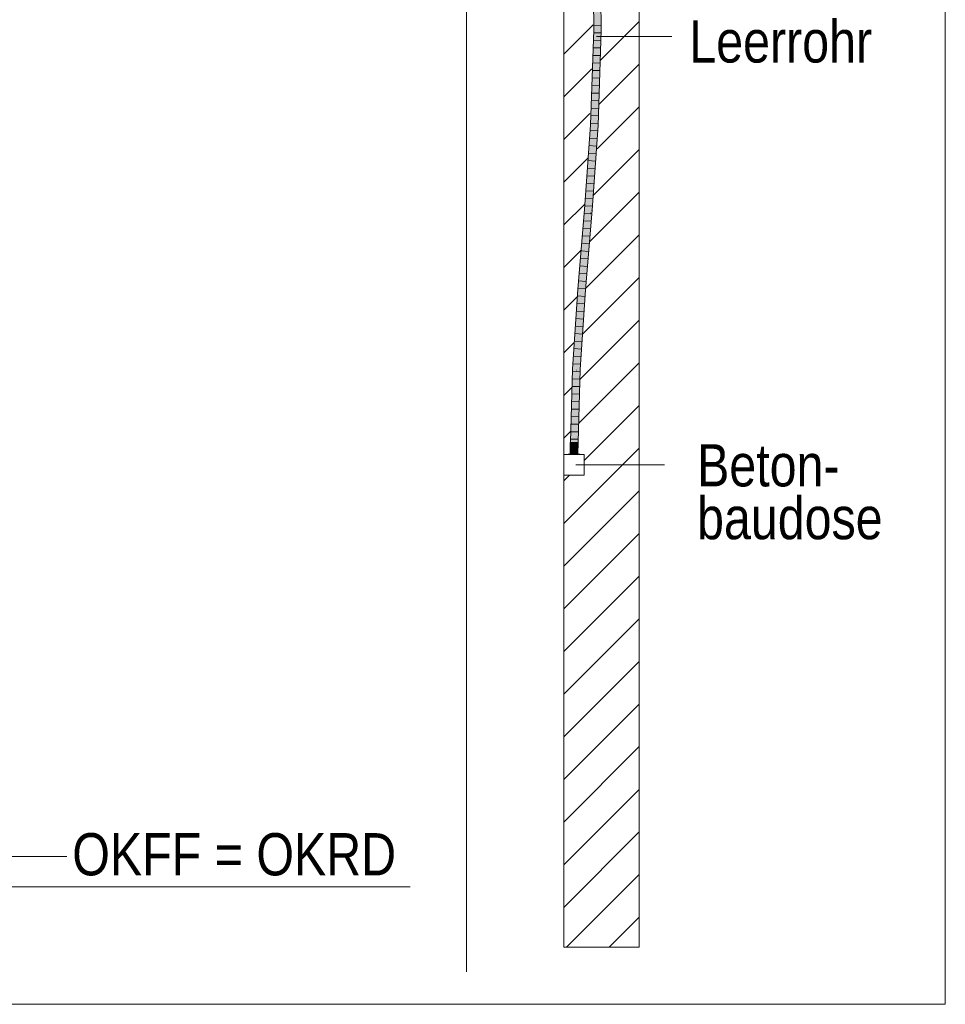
# Model space of a CAD drawing. Extents: x -620 to 300, y 62 to 1162.
# Tile 239 of 256: x 158 to 188, y 928 to 961. Entities that reach past the tile are written whole.
import ezdxf
from ezdxf.lldxf.tags import DXFTag

# ---------------------------------------------------------------- set-up
doc = ezdxf.new("R2010")
doc.units = 0
doc.layers.get('0').update_dxf_attribs({"lineweight": 13})
for name, color, linetype, lineweight, true_color in [('E_Betonbaudose', 1, 'Continuous', 13, 0xff0000), ('E_Detail_Beschriftung', 7, 'Continuous', 13, 0x009900), ('E_Detail_Wandschraffur', 7, 'Continuous', 5, 0xc0c0c0), ('E_Leerrohr 25-A06G955E8I', 7, 'Continuous', 9, 0xff8000), ('E_Leerrohr 25-Shading', 7, 'Continuous', 9, 0xff8000)]:
    doc.layers.add(name, color=color, linetype=linetype, lineweight=lineweight, true_color=true_color)
doc.layers.add('E_Detail_Linie_Text_Bem', color=7, linetype='Continuous', lineweight=13)
doc.styles.get("Standard").update_dxf_attribs({"font": 'ARIALN.TTF'})
tags = doc.linetypes.add('fein_strichliert', pattern=[4, 1, -2, 1]).pattern_tags.tags
tags[8:9] = [DXFTag(74, 4), DXFTag(75, 0), DXFTag(340, '0'), DXFTag(46, 0.0), DXFTag(50, 0.0), DXFTag(44, 0.0), DXFTag(45, 0.0)]
tags[6:7] = [DXFTag(74, 4), DXFTag(75, 0), DXFTag(340, '0'), DXFTag(46, 0.0), DXFTag(50, 0.0), DXFTag(44, 0.0), DXFTag(45, 0.0)]
tags[4:5] = [DXFTag(74, 4), DXFTag(75, 0), DXFTag(340, '0'), DXFTag(46, 0.0), DXFTag(50, 0.0), DXFTag(44, 0.0), DXFTag(45, 0.0)]
tags = doc.linetypes.add('fein_strichliert-A06G955H8I', pattern=[4, 1, -2, 1]).pattern_tags.tags
tags[8:9] = [DXFTag(74, 4), DXFTag(75, 0), DXFTag(340, '0'), DXFTag(46, 0.0), DXFTag(50, 0.0), DXFTag(44, 0.0), DXFTag(45, 0.0)]
tags[6:7] = [DXFTag(74, 4), DXFTag(75, 0), DXFTag(340, '0'), DXFTag(46, 0.0), DXFTag(50, 0.0), DXFTag(44, 0.0), DXFTag(45, 0.0)]
tags[4:5] = [DXFTag(74, 4), DXFTag(75, 0), DXFTag(340, '0'), DXFTag(46, 0.0), DXFTag(50, 0.0), DXFTag(44, 0.0), DXFTag(45, 0.0)]
tags = doc.linetypes.add('STRICHPUNKT2-A06G955F8I', pattern=[12.7, 6.35, -3.175, 0, -3.175]).pattern_tags.tags
tags[10:11] = [DXFTag(74, 4), DXFTag(75, 0), DXFTag(340, '0'), DXFTag(46, 0.0), DXFTag(50, 0.0), DXFTag(44, 0.0), DXFTag(45, 0.0)]
tags[8:9] = [DXFTag(74, 4), DXFTag(75, 0), DXFTag(340, '0'), DXFTag(46, 0.0), DXFTag(50, 0.0), DXFTag(44, 0.0), DXFTag(45, 0.0)]
tags[6:7] = [DXFTag(74, 4), DXFTag(75, 0), DXFTag(340, '0'), DXFTag(46, 0.0), DXFTag(50, 0.0), DXFTag(44, 0.0), DXFTag(45, 0.0)]
tags[4:5] = [DXFTag(74, 4), DXFTag(75, 0), DXFTag(340, '0'), DXFTag(46, 0.0), DXFTag(50, 0.0), DXFTag(44, 0.0), DXFTag(45, 0.0)]

# ---------------------------------------------------------------- blocks, each defined once
blk = doc.blocks.new('Shading-A06G94V18I', base_point=(243.334, 864.505))
at = {"layer": 'E_Leerrohr 25-Shading', "color": 43, "true_color": 0xd7ab7f}
for points in [[(176.633, 964.197), (176.677, 960.544), (176.656, 964.197), (176.68, 960.544)], [(176.656, 964.197), (176.68, 960.544), (176.67, 964.197), (176.697, 960.544)], [(176.697, 960.544), (176.714, 960.544), (176.67, 964.197)], [(176.891, 960.542), (176.927, 960.542), (176.846, 964.2), (176.883, 964.201)], [(176.68, 960.544), (176.677, 960.544), (176.616, 958.617), (176.611, 958.617)], [(176.672, 960.031), (176.68, 960.544), (176.645, 959.488)], [(176.648, 958.628), (176.714, 960.544), (176.659, 959.303)], [(176.714, 960.544), (176.697, 960.544), (176.659, 959.303), (176.672, 960.031)], [(176.697, 960.544), (176.68, 960.544), (176.672, 960.031)], [(176.851, 958.779), (176.891, 960.542), (176.83, 958.78), (176.83, 958.781)], [(176.927, 960.542), (176.891, 960.542), (176.867, 958.778), (176.851, 958.779)], [(176.659, 959.303), (176.672, 960.031), (176.576, 957.409), (176.645, 959.488)], [(176.576, 957.399), (176.648, 958.628), (176.576, 957.409), (176.659, 959.303)], [(176.611, 958.617), (176.569, 957.399), (176.616, 958.617), (176.576, 957.399)], [(176.648, 958.628), (176.576, 957.399), (176.596, 957.398)], [(176.596, 957.398), (176.606, 957.397), (176.648, 958.628)], [(176.83, 958.781), (176.782, 957.388), (176.792, 957.388)], [(176.819, 957.386), (176.851, 958.779), (176.792, 957.388), (176.83, 958.78)], [(176.851, 958.779), (176.819, 957.386), (176.867, 958.778)], [(176.569, 957.399), (176.373, 954.589), (176.576, 957.399), (176.397, 954.587)], [(176.606, 957.397), (176.436, 955.197), (176.409, 954.586), (176.397, 954.587)], [(176.606, 957.397), (176.514, 956.433), (176.436, 955.197)], [(176.576, 957.399), (176.514, 956.433), (176.596, 957.398)], [(176.514, 956.433), (176.606, 957.397), (176.596, 957.398)], [(176.782, 957.388), (176.585, 954.573), (176.792, 957.388), (176.594, 954.572)], [(176.594, 954.572), (176.622, 954.57), (176.792, 957.388), (176.819, 957.386)], [(176.189, 951.941), (176.347, 954.224), (176.213, 952.673), (176.357, 954.401)], [(176.286, 953.114), (176.397, 954.587), (176.347, 954.224), (176.373, 954.589)], [(176.409, 954.586), (176.397, 954.587), (176.286, 953.114)], [(176.347, 954.224), (176.373, 954.589), (176.357, 954.401)], [(176.499, 953.101), (176.568, 954.272), (176.388, 951.926), (176.365, 951.928)], [(176.429, 952.67), (176.568, 954.272), (176.454, 953.001), (176.585, 954.573)], [(176.622, 954.57), (176.594, 954.572), (176.499, 953.101), (176.568, 954.272)], [(176.594, 954.572), (176.585, 954.573), (176.568, 954.272)], [(176.286, 953.114), (176.286, 953.114), (176.189, 951.941), (176.347, 954.224)], [(176.365, 951.928), (176.429, 952.67), (176.454, 953.001)], [(176.388, 951.926), (176.401, 951.925), (176.499, 953.101)], [(176.213, 952.673), (176.152, 951.944), (176.17, 951.942)], [(176.189, 951.941), (176.213, 952.673), (176.17, 951.942)], [(176.148, 951.882), (175.972, 949.294), (176.06, 950.039), (176.009, 949.293)], [(176.17, 951.942), (176.152, 951.944), (176.06, 950.039), (176.148, 951.882)], [(176.17, 951.942), (176.06, 950.039), (176.125, 950.997)], [(176.189, 951.941), (176.17, 951.942), (176.125, 950.997)], [(176.365, 951.928), (176.185, 949.284), (176.388, 951.926)], [(176.185, 949.284), (176.222, 949.283), (176.388, 951.926), (176.401, 951.925)], [(175.972, 949.294), (175.898, 946.473), (176.009, 949.293), (175.986, 948.437)], [(176.185, 949.284), (176.125, 946.974), (176.222, 949.283), (176.213, 948.938)], [(176.125, 946.974), (176.111, 946.473), (176.213, 948.938), (176.148, 946.473)], [(175.898, 946.473), (175.935, 946.473), (175.986, 948.437)]]:
    blk.add_solid(points, dxfattribs=at)
at = {"layer": 'E_Leerrohr 25-Shading', "color": 31, "true_color": 0xfabd7f}
for points in [[(176.714, 960.544), (176.802, 960.543), (176.67, 964.197), (176.758, 964.199)], [(176.802, 960.543), (176.891, 960.542), (176.758, 964.199), (176.846, 964.2)], [(176.737, 959.095), (176.714, 960.544), (176.701, 958.627), (176.648, 958.628)], [(176.802, 960.543), (176.714, 960.544), (176.765, 959.459), (176.737, 959.095)], [(176.802, 960.543), (176.742, 958.785), (176.891, 960.542), (176.83, 958.781)], [(176.737, 959.095), (176.742, 958.785), (176.765, 959.459)], [(176.734, 958.627), (176.742, 958.785), (176.701, 958.627), (176.737, 959.095)], [(176.734, 958.627), (176.648, 958.628), (176.651, 957.395), (176.606, 957.397)], [(176.734, 958.627), (176.651, 957.395), (176.695, 957.862)], [(176.671, 957.394), (176.694, 957.393), (176.742, 958.785)], [(176.742, 958.785), (176.694, 957.393), (176.83, 958.781), (176.782, 957.388)], [(176.651, 957.395), (176.671, 957.394), (176.695, 957.862)], [(176.651, 957.395), (176.606, 957.397), (176.409, 954.586)], [(176.671, 957.394), (176.651, 957.395), (176.477, 954.581), (176.409, 954.586)], [(176.477, 954.581), (176.497, 954.579), (176.671, 957.394), (176.694, 957.393)], [(176.694, 957.393), (176.497, 954.579), (176.547, 954.576)], [(176.694, 957.393), (176.547, 954.576), (176.782, 957.388), (176.585, 954.573)], [(176.409, 954.586), (176.286, 953.114), (176.277, 951.934), (176.222, 951.939)], [(176.477, 954.581), (176.409, 954.586), (176.277, 951.934)], [(176.497, 954.579), (176.477, 954.581), (176.277, 951.934)], [(176.277, 951.934), (176.365, 951.928), (176.497, 954.579), (176.585, 954.573)], [(176.286, 953.114), (176.189, 951.941), (176.222, 951.939)], [(176.097, 949.289), (176.189, 951.941), (176.091, 949.289), (176.125, 950.997)], [(176.222, 951.939), (176.189, 951.941), (176.097, 949.289)], [(176.277, 951.934), (176.222, 951.939), (176.097, 949.289)], [(176.097, 949.289), (176.185, 949.284), (176.277, 951.934), (176.365, 951.928)], [(176.125, 950.997), (176.06, 950.039), (176.091, 949.289), (176.045, 949.291)], [(176.06, 950.039), (176.009, 949.293), (176.045, 949.291)], [(176.045, 949.291), (176.009, 949.293), (176.023, 946.473), (175.986, 948.437)], [(176.023, 946.473), (176.088, 948.939), (176.045, 949.291), (176.091, 949.289)], [(176.088, 948.939), (176.097, 949.289), (176.091, 949.289)], [(176.097, 949.289), (176.088, 948.939), (176.185, 949.284), (176.125, 946.974)], [(176.088, 948.939), (176.023, 946.473), (176.125, 946.974), (176.111, 946.473)], [(175.986, 948.437), (175.935, 946.473), (176.023, 946.473)]]:
    blk.add_solid(points, dxfattribs=at)
at = {"layer": 'E_Leerrohr 25-Shading', "color": 31, "true_color": 0xecb67f}
for points in [[(176.023, 946.867), (175.898, 946.867), (176.023, 946.473), (175.898, 946.473)], [(176.148, 946.867), (176.023, 946.867), (176.148, 946.473), (176.023, 946.473)], [(176.023, 946.473), (175.833, 946.473), (176.023, 946.467), (175.833, 946.467)], [(176.055, 946.473), (176.023, 946.473), (176.055, 946.467), (176.023, 946.467)], [(176.213, 946.467), (176.213, 946.473), (176.055, 946.467), (176.055, 946.473)]]:
    blk.add_solid(points, dxfattribs=at)
blk = doc.blocks.new('Referenz-A06G955I8I')
at = {"layer": 'E_Betonbaudose', "linetype": 'Continuous', "ltscale": 0.13}
for p, q in [((175.683, 945.787), (175.683, 946.467)), ((175.683, 946.467), (176.363, 946.467)), ((176.363, 946.467), (176.363, 945.787)), ((176.363, 945.787), (175.683, 945.787))]:
    blk.add_line(p, q, dxfattribs=at)
at = {"layer": 'E_Detail_Linie_Text_Bem', "linetype": 'fein_strichliert-A06G955H8I', "ltscale": 0.65}
for p, q in [((188.336, 928.237), (188.336, 989.554)), ((172.455, 929.319), (172.455, 982.198)), ((125.566, 928.237), (185.309, 928.237)), ((185.309, 928.237), (188.336, 928.237))]:
    blk.add_line(p, q, dxfattribs=at)
at = {"layer": 'E_Detail_Linie_Text_Bem', "linetype": 'Continuous', "ltscale": 0.13}
for p, q in [((175.683, 958.327), (175.683, 970.127)), ((178.183, 970.127), (178.183, 930.127)), ((175.683, 958.127), (175.683, 958.327)), ((175.683, 930.127), (175.683, 958.127)), ((133.582, 932.127), (170.595, 932.127)), ((178.183, 930.127), (175.683, 930.127))]:
    blk.add_line(p, q, dxfattribs=at)
at = {"layer": 'E_Detail_Linie_Text_Bem', "color": 0, "linetype": 'Continuous', "ltscale": 0.13}
for p, q in [((176.771, 960.324), (179.268, 960.324)), ((176.089, 946.127), (179.027, 946.127)), ((156.526, 933.142), (159.21, 933.142))]:
    blk.add_line(p, q, dxfattribs=at)
at = {"layer": 'E_Detail_Wandschraffur', "linetype": 'fein_strichliert', "ltscale": 0.13}
for p, q in [((176.907, 959.545), (178.183, 960.821)), ((175.687, 958.325), (176.612, 959.25)), ((176.794, 956.604), (178.183, 957.993)), ((175.686, 955.496), (176.479, 956.289)), ((176.533, 953.515), (178.183, 955.164)), ((175.685, 952.666), (176.266, 953.248)), ((176.294, 950.447), (178.183, 952.336)), ((175.684, 949.837), (176.024, 950.177)), ((176.189, 947.513), (178.183, 949.507)), ((175.683, 947.008), (175.918, 947.243)), ((175.683, 944.179), (178.183, 946.679)), ((175.683, 941.351), (178.183, 943.851)), ((175.683, 938.522), (178.183, 941.022)), ((175.683, 935.694), (178.183, 938.194)), ((175.683, 932.865), (178.183, 935.365)), ((175.773, 930.127), (178.183, 932.537))]:
    blk.add_line(p, q, dxfattribs=at)
at = {"layer": 'E_Detail_Wandschraffur', "linetype": 'ByBlock', "ltscale": 0.13}
for p, q in [((175.687, 959.74), (176.659, 960.711)), ((176.849, 958.073), (178.183, 959.407)), ((175.686, 956.91), (176.551, 957.775)), ((176.657, 955.053), (178.183, 956.579)), ((175.685, 954.081), (176.366, 954.762)), ((176.409, 951.976), (178.183, 953.75)), ((175.684, 951.252), (176.147, 951.714)), ((176.215, 948.954), (178.183, 950.922)), ((175.684, 948.422), (175.957, 948.695)), ((176.363, 946.273), (178.183, 948.093)), ((175.683, 945.593), (175.876, 945.787)), ((175.683, 942.765), (178.183, 945.265)), ((175.683, 939.936), (178.183, 942.436)), ((175.683, 937.108), (178.183, 939.608)), ((175.683, 934.28), (178.183, 936.78)), ((175.683, 931.451), (178.183, 933.951)), ((177.187, 930.127), (178.183, 931.123))]:
    blk.add_line(p, q, dxfattribs=at)
at = {"layer": 'E_Leerrohr 25-A06G955E8I', "linetype": 'Continuous', "ltscale": 0.13}
for p, q in [((176.677, 960.544), (176.633, 964.197)), ((176.927, 960.541), (176.883, 964.201)), ((176.569, 957.399), (176.677, 960.544)), ((176.918, 960.697), (176.683, 960.699)), ((176.819, 957.386), (176.927, 960.541)), ((176.908, 960.196), (176.673, 960.2)), ((176.917, 960.447), (176.682, 960.449)), ((176.899, 959.946), (176.665, 959.95)), ((176.891, 959.696), (176.656, 959.701)), ((176.874, 959.195), (176.639, 959.202)), ((176.882, 959.446), (176.647, 959.451)), ((176.865, 958.945), (176.63, 958.952)), ((176.856, 958.695), (176.622, 958.703)), ((176.839, 958.194), (176.604, 958.204)), ((176.848, 958.445), (176.613, 958.453)), ((176.831, 957.944), (176.596, 957.955)), ((176.822, 957.694), (176.587, 957.705)), ((176.373, 954.589), (176.569, 957.399)), ((176.798, 957.194), (176.563, 957.206)), ((176.813, 957.444), (176.579, 957.456)), ((176.622, 954.57), (176.819, 957.386)), ((176.78, 956.944), (176.546, 956.957)), ((176.763, 956.695), (176.528, 956.708)), ((176.746, 956.445), (176.511, 956.459)), ((176.711, 955.946), (176.476, 955.961)), ((176.728, 956.195), (176.493, 956.21)), ((176.693, 955.696), (176.459, 955.712)), ((176.676, 955.446), (176.441, 955.463)), ((176.641, 954.947), (176.406, 954.964)), ((176.658, 955.197), (176.424, 955.213)), ((176.623, 954.697), (176.389, 954.715)), ((176.152, 951.944), (176.373, 954.589)), ((176.604, 954.448), (176.37, 954.466)), ((176.401, 951.925), (176.622, 954.57)), ((176.563, 953.95), (176.328, 953.968)), ((176.583, 954.199), (176.349, 954.217)), ((176.542, 953.701), (176.308, 953.719)), ((176.521, 953.452), (176.287, 953.469)), ((176.48, 952.953), (176.245, 952.971)), ((176.5, 953.202), (176.266, 953.22)), ((176.459, 952.704), (176.225, 952.722)), ((176.438, 952.455), (176.204, 952.473)), ((176.417, 952.206), (176.183, 952.224)), ((175.972, 949.294), (176.152, 951.944)), ((176.379, 951.708), (176.145, 951.725)), ((176.397, 951.957), (176.162, 951.975)), ((176.222, 949.283), (176.401, 951.925)), ((176.362, 951.459), (176.128, 951.475)), ((176.345, 951.209), (176.111, 951.225)), ((176.311, 950.711), (176.077, 950.726)), ((176.328, 950.96), (176.094, 950.976)), ((176.295, 950.462), (176.06, 950.476)), ((176.278, 950.213), (176.043, 950.226)), ((176.244, 949.715), (176.009, 949.727)), ((176.261, 949.964), (176.026, 949.977)), ((176.227, 949.466), (175.992, 949.477)), ((175.898, 946.473), (175.972, 949.294)), ((176.213, 949.217), (175.978, 949.227)), ((176.148, 946.473), (176.222, 949.283)), ((176.2, 948.718), (175.965, 948.726)), ((176.206, 948.967), (175.971, 948.977)), ((176.193, 948.468), (175.958, 948.476)), ((176.186, 948.219), (175.952, 948.226)), ((176.18, 947.969), (175.945, 947.975)), ((176.167, 947.471), (175.932, 947.474)), ((176.173, 947.72), (175.938, 947.725)), ((176.16, 947.221), (175.925, 947.224)), ((175.898, 946.867), (175.898, 946.473)), ((175.971, 946.867), (175.898, 946.867)), ((176.154, 946.972), (175.919, 946.974)), ((176.075, 946.867), (175.971, 946.867)), ((176.148, 946.867), (176.075, 946.867)), ((176.148, 946.473), (176.148, 946.867)), ((175.833, 946.473), (175.833, 946.467)), ((175.944, 946.473), (175.833, 946.473)), ((175.944, 946.467), (175.833, 946.467)), ((175.971, 946.473), (175.898, 946.473)), ((176.148, 946.473), (175.898, 946.473)), ((176.147, 946.722), (175.912, 946.723)), ((176.102, 946.473), (175.944, 946.473)), ((176.102, 946.467), (175.944, 946.467)), ((176.075, 946.473), (175.971, 946.473)), ((176.148, 946.473), (176.075, 946.473)), ((176.213, 946.473), (176.102, 946.473)), ((176.213, 946.467), (176.102, 946.467)), ((176.213, 946.467), (176.213, 946.473))]:
    blk.add_line(p, q, dxfattribs=at)
at = {"layer": 'E_Leerrohr 25-A06G955E8I', "linetype": 'STRICHPUNKT2-A06G955F8I', "lineweight": 5, "ltscale": 0.13}
blk.add_line((176.023, 946.473), (176.023, 946.867), dxfattribs=at)
at = {"layer": 'E_Detail_Beschriftung', "linetype": 'Continuous', "ltscale": 0.13, "char_height": 1.4, "attachment_point": 1}
for s, insert in [('{\\fArial Narrow;Leerrohr}', (179.847, 960.864)), ('{\\fArial Narrow;Beton-}', (180.104, 946.809)), ('{\\fArial Narrow;baudose}', (180.104, 945.059)), ('{\\fArial Narrow;OKFF = OKRD}', (159.385, 933.913))]:
    blk.add_mtext(s, dxfattribs=dict(at, insert=insert))

msp = doc.modelspace()

# ---------------------------------------------------------------- block references
at = {"color": 8, "lineweight": 25, "ltscale": 0.25, "true_color": 0x808080}
msp.add_blockref('Referenz-A06G955I8I', (0, 0), dxfattribs=at)
msp.add_blockref('Shading-A06G94V18I', (243.334, 864.505))

doc.saveas('drawing.dxf')
